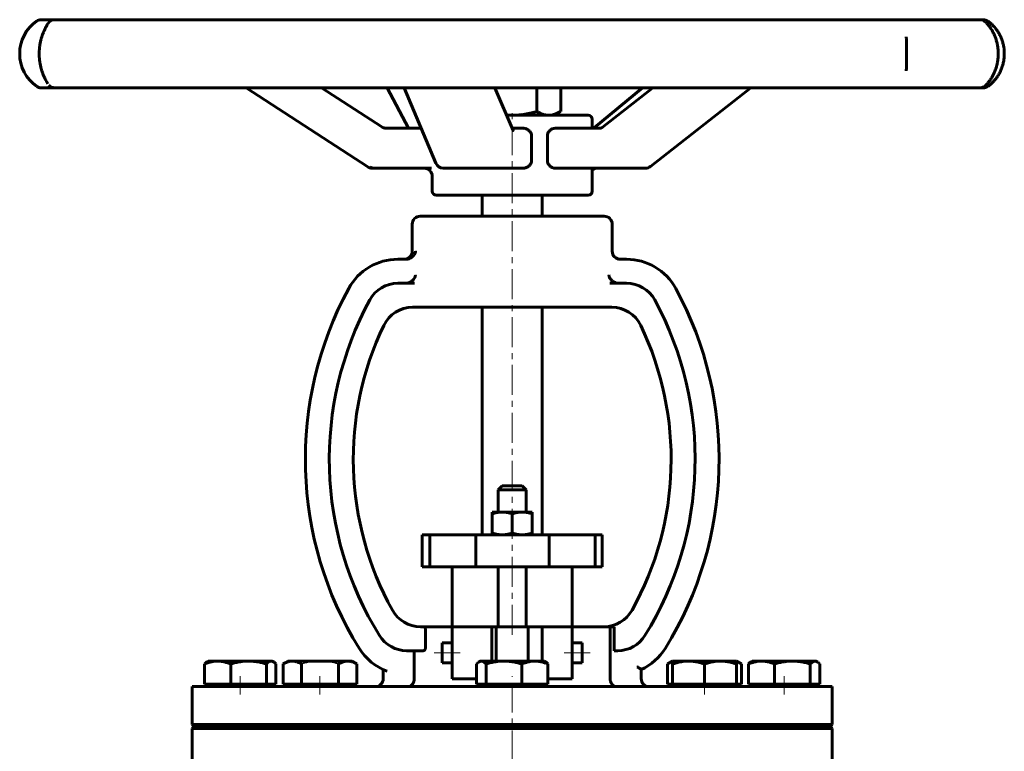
# Model space of a CAD drawing. Header units: millimetres. Extents: x -157 to 157, y -191 to 191.
# Tile 2 of 2: x -123 to 123, y 8 to 191. Entities that reach past the tile are written whole.
import ezdxf

# ---------------------------------------------------------------- set-up
doc = ezdxf.new("R2010")
doc.units = ezdxf.units.MM
for name, pattern in [('K5LT-1', [0]), ('K5LT_AXLED', [12, 7.5, -1.5, 1.5, -1.5]), ('K5LT_BASIC', [0])]:
    doc.linetypes.add(name, pattern=pattern)
doc.layers.add('Системный слой (1)', color=7, linetype='Continuous', true_color=0x6c6c6c)

# ---------------------------------------------------------------- blocks, each defined once
blk = doc.blocks.new('U0')
at = {"layer": 'Системный слой (1)', "color": 143, "linetype": 'K5LT_BASIC', "lineweight": 60, "true_color": 0x33acca}
for p, q in [((75.91, 30.42), (75.73, 30.44)), ((76.1, 30.37), (75.91, 30.42)), ((76.28, 30.28), (76.1, 30.37)), ((76.5, 30.13), (76.28, 30.28)), ((76.71, 29.94), (76.5, 30.13)), ((76.92, 29.73), (76.71, 29.94))]:
    blk.add_line(p, q, dxfattribs=at)
blk = doc.blocks.new('U1')
at = {"layer": 'Системный слой (1)', "color": 143, "linetype": 'K5LT_BASIC', "lineweight": 60, "true_color": 0x33acca}
for p, q in [((-60.09, 30.42), (-60.27, 30.44)), ((-59.9, 30.37), (-60.09, 30.42)), ((-59.72, 30.28), (-59.9, 30.37)), ((-59.5, 30.13), (-59.72, 30.28)), ((-59.29, 29.94), (-59.5, 30.13)), ((-59.08, 29.73), (-59.29, 29.94))]:
    blk.add_line(p, q, dxfattribs=at)
blk = doc.blocks.new('U2')
at = {"layer": 'Системный слой (1)', "color": 143, "linetype": 'K5LT_BASIC', "lineweight": 60, "true_color": 0x33acca}
for p, q in [((21.07, 163.79), (10.74, 163.79)), ((21.93, 163.79), (21.07, 163.79))]:
    blk.add_line(p, q, dxfattribs=at)
blk = doc.blocks.new('U3')
at = {"layer": 'Системный слой (1)', "color": 143, "linetype": 'K5LT_BASIC', "lineweight": 60, "true_color": 0x33acca}
for p, q in [((-1.44, 167.1), (-0.93, 167.07)), ((-0.93, 167.07), (-0.42, 167.05)), ((-0.42, 167.05), (0.09, 167.04))]:
    blk.add_line(p, q, dxfattribs=at)
blk = doc.blocks.new('U4')
at = {"layer": 'Системный слой (1)', "color": 143, "linetype": 'K5LT_BASIC', "lineweight": 60, "true_color": 0x33acca}
for start, end in [(54.1203, 54.6331), (305.3669, 305.8927)]:
    blk.add_arc((113.17, 182.44), 10, start, end, dxfattribs=at)
blk = doc.blocks.new('U5')
at = {"layer": 'Системный слой (1)', "color": 143, "linetype": 'K5LT_BASIC', "lineweight": 60, "true_color": 0x33acca}
for p, q in [((0, 141.76), (-23, 141.76)), ((23, 141.76), (0, 141.76))]:
    blk.add_line(p, q, dxfattribs=at)
blk = doc.blocks.new('U6')
at = {"layer": 'Системный слой (1)', "color": 143, "linetype": 'K5LT_BASIC', "lineweight": 60, "true_color": 0x33acca}
for p, q in [((119.02, 190.55), (118.96, 190.59)), ((119.07, 190.51), (119.02, 190.55)), ((119.13, 190.47), (119.07, 190.51)), ((118.96, 174.28), (119.04, 174.34)), ((119.04, 174.34), (119.11, 174.39)), ((119.11, 174.39), (119.19, 174.45))]:
    blk.add_line(p, q, dxfattribs=at)
blk = doc.blocks.new('U7')
at = {"layer": 'Системный слой (1)', "color": 143, "linetype": 'K5LT_BASIC', "lineweight": 60, "true_color": 0x33acca}
for p, q in [((20.3, 163.98), (20, 164.19)), ((20.67, 163.84), (20.3, 163.98)), ((21.07, 163.79), (20.67, 163.84)), ((21.07, 163.79), (21.07, 163.79))]:
    blk.add_line(p, q, dxfattribs=at)
blk = doc.blocks.new('U8')
at = {"layer": 'Системный слой (1)', "color": 143, "linetype": 'K5LT_BASIC', "lineweight": 60, "true_color": 0x33acca}
for p, q in [((20.49, 163.93), (20.46, 163.91)), ((20.53, 163.95), (20.49, 163.93)), ((20.56, 163.98), (20.53, 163.95))]:
    blk.add_line(p, q, dxfattribs=at)
blk = doc.blocks.new('U9')
at = {"layer": 'Системный слой (1)', "color": 143, "linetype": 'K5LT_BASIC', "lineweight": 60, "true_color": 0x33acca}
for p, q in [((20, 153.39), (20.3, 153.59)), ((20.3, 153.59), (20.67, 153.74)), ((20.67, 153.74), (21.07, 153.79))]:
    blk.add_line(p, q, dxfattribs=at)
blk = doc.blocks.new('U10')
at = {"layer": 'Системный слой (1)', "color": 143, "linetype": 'K5LT_BASIC', "lineweight": 60, "true_color": 0x33acca}
for p, q in [((11.04, 167.44), (12.07, 167.94)), ((12.07, 167.94), (12.08, 167.95)), ((12.08, 167.95), (12.1, 167.97)), ((12.1, 167.97), (12.12, 167.98)), ((9.14, 167.04), (10.08, 167.14)), ((10.08, 167.14), (11.04, 167.44))]:
    blk.add_line(p, q, dxfattribs=at)
blk = doc.blocks.new('U11')
at = {"layer": 'Системный слой (1)', "color": 143, "linetype": 'K5LT_BASIC', "lineweight": 60, "true_color": 0x33acca}
for p, q in [((20, 163.79), (20, 166.04)), ((20, 148.04), (20, 153.79))]:
    blk.add_line(p, q, dxfattribs=at)
blk = doc.blocks.new('U12')
at = {"layer": 'Системный слой (1)', "color": 143, "linetype": 'K5LT_BASIC', "lineweight": 60, "true_color": 0x33acca}
for p, q in [((-8.71, 29.94), (-8.92, 29.73)), ((-8.5, 30.13), (-8.71, 29.94)), ((-8.28, 30.28), (-8.5, 30.13)), ((-8.1, 30.37), (-8.28, 30.28)), ((-7.91, 30.42), (-8.1, 30.37)), ((-7.73, 30.44), (-7.91, 30.42))]:
    blk.add_line(p, q, dxfattribs=at)
blk = doc.blocks.new('U13')
at = {"layer": 'Системный слой (1)', "color": 143, "linetype": 'K5LT_BASIC', "lineweight": 60, "true_color": 0x33acca}
for p, q in [((39.25, 29.94), (38.85, 29.73)), ((39.67, 30.13), (39.25, 29.94)), ((40.08, 30.28), (39.67, 30.13))]:
    blk.add_line(p, q, dxfattribs=at)
blk = doc.blocks.new('U14')
at = {"layer": 'Системный слой (1)', "color": 143, "linetype": 'K5LT_BASIC', "lineweight": 60, "true_color": 0x33acca}
for p, q in [((56.5, 30.13), (56.08, 30.28)), ((56.91, 29.94), (56.5, 30.13)), ((57.32, 29.73), (56.91, 29.94))]:
    blk.add_line(p, q, dxfattribs=at)

msp = doc.modelspace()

# ---------------------------------------------------------------- linework, layer by layer
at = {"layer": 'Системный слой (1)', "color": 143, "linetype": 'K5LT_BASIC', "lineweight": 60, "true_color": 0x33acca}
for p, q in [((-116.93, 190.96), (-117.8, 190.96)), ((-114.41, 190.96), (-116.93, 190.96)), ((-96.9, 190.96), (-114.41, 190.96)), ((-88.27, 190.96), (-96.9, 190.96)), ((-54.66, 190.96), (-88.27, 190.96)), ((-41.9, 190.96), (-54.66, 190.96)), ((0.09, 190.96), (-41.9, 190.96)), ((14.07, 190.96), (0.09, 190.96)), ((54.83, 190.96), (14.07, 190.96)), ((66.81, 190.96), (54.83, 190.96)), ((97, 190.96), (66.81, 190.96)), ((104.25, 190.96), (97, 190.96)), ((116.96, 190.96), (104.25, 190.96)), ((117.8, 190.96), (116.96, 190.96)), ((118.96, 190.59), (118.96, 190.59)), ((98.55, 186.63), (98.55, 186.69)), ((98.55, 178.19), (98.55, 178.23)), ((-117.8, 173.91), (-116.93, 173.91)), ((-116.93, 173.91), (-114.15, 173.91)), ((-114.41, 173.91), (-96.9, 173.91)), ((-110.18, 173.91), (-110.17, 173.91)), ((-96.9, 173.91), (-88.27, 173.91)), ((-88.27, 173.91), (-54.66, 173.91)), ((-36.14, 154.11), (-66.57, 173.91)), ((-54.66, 173.91), (-41.9, 173.91)), ((-32.59, 164.11), (-47.66, 173.91)), ((-41.9, 173.91), (0.09, 173.91)), ((-25.93, 163.79), (-31.27, 173.91)), ((-19.08, 155.01), (-27.06, 173.91)), ((0.2, 163.21), (-4.31, 173.91)), ((0.09, 173.91), (14.07, 173.91)), ((6.15, 173.91), (6.15, 167.98)), ((12.12, 173.91), (12.12, 167.98)), ((14.07, 173.91), (54.83, 173.91)), ((20.56, 163.98), (32.59, 173.91)), ((22.51, 164.01), (35.14, 173.91)), ((34.56, 154.21), (59.69, 173.91)), ((54.83, 173.91), (66.81, 173.91)), ((66.81, 173.91), (97, 173.91)), ((97, 173.91), (104.25, 173.91)), ((104.25, 173.91), (116.96, 173.91)), ((116.15, 173.91), (117.8, 173.91)), ((10.5, 167.04), (12.07, 167.94)), ((19, 167.04), (-1.41, 167.04)), ((-31.51, 163.79), (-31.51, 163.79)), ((-22.79, 163.79), (-31.51, 163.79)), ((2.66, 163.79), (-0.04, 163.79)), ((21.93, 163.79), (21.93, 163.79)), ((21.93, 163.79), (21.93, 163.79)), ((4.86, 161.79), (4.86, 155.79)), ((8.79, 155.79), (8.79, 161.79)), ((-35.05, 153.79), (-34.47, 153.79)), ((-34.47, 153.79), (-20.19, 153.79)), ((-17.24, 153.79), (-1.86, 153.79)), ((-1.86, 153.79), (2.66, 153.79)), ((10.74, 153.79), (24.39, 153.79)), ((21.07, 153.79), (32.32, 153.79)), ((24.39, 153.79), (33.32, 153.79)), ((-20, 148.04), (-20, 151.79)), ((-19, 147.04), (19, 147.04)), ((-7.5, 141.76), (-7.5, 147.04)), ((7.5, 141.76), (7.5, 147.04)), ((-25, 133.01), (-25, 139.76)), ((25, 133.01), (25, 139.76)), ((-26.53, 131.01), (-28.59, 131.01)), ((28.59, 131.01), (26.7, 131.01)), ((-24.43, 125.01), (-28.59, 125.01)), ((28.59, 125.01), (24.43, 125.01)), ((-24.91, 119.01), (-24.43, 119.01)), ((-24.43, 119.01), (-21.19, 119.01)), ((21.09, 119.01), (-21.19, 119.01)), ((-7.5, 62.04), (-7.5, 119.01)), ((7.5, 62.04), (7.5, 119.01)), ((21.09, 119.01), (22.78, 119.01)), ((22.78, 119.01), (24.91, 119.01)), ((-2.5, 74.29), (-3.5, 73.29)), ((2.5, 74.29), (-2.5, 74.29)), ((2.5, 74.29), (3.5, 73.29)), ((-3.5, 73.29), (3.5, 73.29)), ((-3.5, 67.74), (-3.5, 73.29)), ((3.5, 67.74), (3.5, 73.29)), ((-5, 67.74), (-2.5, 67.74)), ((-5, 67.29), (-5, 67.74)), ((-5, 67.29), (-5, 62.49)), ((-2.5, 67.74), (2.5, 67.74)), ((0, 67.29), (0, 62.49)), ((2.5, 67.74), (5, 67.74)), ((5, 67.74), (5, 67.29)), ((5, 67.29), (5, 62.49)), ((-22.5, 62.04), (-20.58, 62.04)), ((-22.5, 54.04), (-22.5, 62.04)), ((-20.58, 62.04), (-9.14, 62.04)), ((-20.58, 54.04), (-20.58, 62.04)), ((-9.14, 62.04), (9.21, 62.04)), ((-9.14, 54.04), (-9.14, 62.04)), ((-5, 62.04), (-5, 62.49)), ((5, 62.49), (5, 62.04)), ((9.21, 54.04), (9.21, 62.04)), ((9.21, 62.04), (20.72, 62.04)), ((20.72, 62.04), (22.5, 62.04)), ((20.72, 54.04), (20.72, 62.04)), ((22.5, 54.04), (22.5, 62.04)), ((-22.5, 54.04), (-20.58, 54.04)), ((-20.58, 54.04), (-9.14, 54.04)), ((-15, 39.04), (-15, 54.04)), ((-9.14, 54.04), (9.21, 54.04)), ((-3.5, 39.04), (-3.5, 54.04)), ((3.5, 39.04), (3.5, 54.04)), ((9.21, 54.04), (20.72, 54.04)), ((15, 39.04), (15, 54.04)), ((20.72, 54.04), (22.5, 54.04)), ((-22.2, 39.04), (-22.96, 39.04)), ((-22.2, 39.04), (-15, 39.04)), ((-21.65, 38.04), (-21.65, 34.04)), ((-15, 39.04), (-15, 26.04)), ((-5.1, 39.04), (-15, 39.04)), ((-4, 39.04), (-5.1, 39.04)), ((-5.1, 39.04), (-5.1, 30.44)), ((-4, 39.04), (-4, 30.44)), ((4, 39.04), (-4, 39.04)), ((7.5, 39.04), (4, 39.04)), ((4, 30.44), (4, 39.04)), ((15, 39.04), (7.5, 39.04)), ((7.5, 39.04), (7.5, 30.44)), ((15, 39.04), (22.96, 39.04)), ((15, 26.04), (15, 39.04)), ((25.52, 39.04), (22.96, 39.04)), ((24.49, 39.04), (24.49, 26.04)), ((25.52, 39.04), (25.52, 34.04)), ((-15, 35.04), (-17.5, 35.04)), ((-17.5, 35.04), (-17.5, 30.04)), ((17.5, 35.04), (15, 35.04)), ((17.5, 35.04), (17.5, 30.04)), ((-26.4, 33.04), (-22.2, 33.04)), ((-24.49, 33.04), (-24.49, 26.04)), ((25.52, 34.04), (25.52, 33.04)), ((25.52, 33.04), (26.4, 33.04)), ((-76.92, 24.64), (-76.92, 29.73)), ((-76.28, 30.28), (-76, 30.44)), ((-73.66, 30.44), (-76, 30.44)), ((-65.93, 30.44), (-73.66, 30.44)), ((-70.39, 24.64), (-70.39, 29.73)), ((-60.27, 30.44), (-65.93, 30.44)), ((-61.47, 24.64), (-61.47, 29.73)), ((-60, 30.44), (-60.27, 30.44)), ((-59.72, 30.28), (-60, 30.44)), ((-59.08, 24.64), (-59.08, 29.73)), ((-57.32, 29.73), (-56.08, 30.44)), ((-57.32, 24.64), (-57.32, 29.73)), ((-55.01, 30.44), (-56.08, 30.44)), ((-48.08, 30.44), (-55.01, 30.44)), ((-52.7, 24.64), (-52.7, 29.73)), ((-41.16, 30.44), (-48.08, 30.44)), ((-43.46, 24.64), (-43.46, 29.73)), ((-40.08, 30.44), (-41.16, 30.44)), ((-38.85, 29.73), (-40.08, 30.44)), ((-38.85, 24.64), (-38.85, 29.73)), ((-15, 30.04), (-17.5, 30.04)), ((-8.92, 24.64), (-8.92, 29.73)), ((-8.28, 30.28), (-8, 30.44)), ((-7.73, 30.44), (-8, 30.44)), ((-2.07, 30.44), (-7.73, 30.44)), ((-6.53, 24.64), (-6.53, 29.73)), ((5.66, 30.44), (-2.07, 30.44)), ((2.39, 24.64), (2.39, 29.73)), ((8, 30.44), (5.66, 30.44)), ((8.28, 30.28), (8, 30.44)), ((8.92, 24.64), (8.92, 29.73)), ((17.5, 30.04), (15, 30.04)), ((38.85, 29.73), (40.08, 30.44)), ((38.85, 24.64), (38.85, 29.73)), ((40.08, 29.73), (40.08, 30.44)), ((44.08, 30.44), (40.08, 30.44)), ((40.08, 24.64), (40.08, 29.73)), ((52.08, 30.44), (44.08, 30.44)), ((48.08, 24.64), (48.08, 29.73)), ((56.08, 30.44), (52.08, 30.44)), ((57.32, 29.73), (56.08, 30.44)), ((56.08, 30.44), (56.08, 29.73)), ((56.08, 24.64), (56.08, 29.73)), ((57.32, 24.64), (57.32, 29.73)), ((59.08, 24.64), (59.08, 29.73)), ((59.72, 30.28), (60, 30.44)), ((62.34, 30.44), (60, 30.44)), ((70.07, 30.44), (62.34, 30.44)), ((65.61, 24.64), (65.61, 29.73)), ((75.73, 30.44), (70.07, 30.44)), ((74.53, 24.64), (74.53, 29.73)), ((76, 30.44), (75.73, 30.44)), ((76.28, 30.28), (76, 30.44)), ((76.92, 24.64), (76.92, 29.73)), ((-32.25, 28.32), (-32.25, 26.04)), ((32.25, 26.04), (32.25, 28.32)), ((-73.66, 24.64), (-76.92, 24.64)), ((-76, 24.04), (-76, 24.64)), ((-70.39, 24.64), (-73.66, 24.64)), ((-65.93, 24.64), (-70.39, 24.64)), ((-61.47, 24.64), (-65.93, 24.64)), ((-60.27, 24.64), (-61.47, 24.64)), ((-59.08, 24.64), (-60.27, 24.64)), ((-60, 24.04), (-60, 24.64)), ((-55.01, 24.64), (-57.32, 24.64)), ((-56.08, 24.04), (-56.08, 24.64)), ((-52.7, 24.64), (-55.01, 24.64)), ((-48.08, 24.64), (-52.7, 24.64)), ((-43.46, 24.64), (-48.08, 24.64)), ((-41.16, 24.64), (-43.46, 24.64)), ((-38.85, 24.64), (-41.16, 24.64)), ((-40.08, 24.04), (-40.08, 24.64)), ((-15, 26.04), (-8.92, 26.04)), ((-7.73, 24.64), (-8.92, 24.64)), ((-8, 24.04), (-8, 24.64)), ((-6.53, 24.64), (-7.73, 24.64)), ((-2.07, 24.64), (-6.53, 24.64)), ((2.39, 24.64), (-2.07, 24.64)), ((5.66, 24.64), (2.39, 24.64)), ((8.92, 24.64), (5.66, 24.64)), ((8, 24.04), (8, 24.64)), ((8.92, 26.04), (15, 26.04)), ((40.08, 24.64), (38.85, 24.64)), ((44.08, 24.64), (40.08, 24.64)), ((40.08, 24.04), (40.08, 24.64)), ((48.08, 24.64), (44.08, 24.64)), ((52.08, 24.64), (48.08, 24.64)), ((56.08, 24.64), (52.08, 24.64)), ((57.32, 24.64), (56.08, 24.64)), ((56.08, 24.04), (56.08, 24.64)), ((62.34, 24.64), (59.08, 24.64)), ((60, 24.04), (60, 24.64)), ((65.61, 24.64), (62.34, 24.64)), ((70.07, 24.64), (65.61, 24.64)), ((74.53, 24.64), (70.07, 24.64)), ((75.73, 24.64), (74.53, 24.64)), ((76.92, 24.64), (75.73, 24.64)), ((76, 24.04), (76, 24.64)), ((-80, 24.04), (80, 24.04)), ((-80, 14.54), (-80, 24.04)), ((80, 14.54), (80, 24.04)), ((-80, 14.54), (80, 14.54)), ((-79.5, 14.04), (-80, 14.54)), ((-80, 13.54), (-79.5, 14.04)), ((-80, 4.04), (-80, 13.54)), ((-80, 13.54), (80, 13.54)), ((-79.5, 14.04), (79.5, 14.04)), ((79.5, 14.04), (80, 14.54)), ((80, 13.54), (79.5, 14.04)), ((80, 4.04), (80, 13.54))]:
    msp.add_line(p, q, dxfattribs=at)
at = {"layer": 'Системный слой (1)', "color": 30, "linetype": 'K5LT_AXLED', "lineweight": 18, "true_color": 0xff8000}
for p, q in [((0, 37.04), (0, 169.04)), ((-13, 32.54), (-19.5, 32.54)), ((19.5, 32.54), (13, 32.54)), ((-68, 22.04), (-68, 26.64)), ((-48.08, 22.04), (-48.08, 26.64)), ((0, -18.46), (0, 26.64)), ((48.08, 22.04), (48.08, 26.64)), ((68, 22.04), (68, 26.64))]:
    msp.add_line(p, q, dxfattribs=at)
at = {"layer": 'Системный слой (1)', "color": 143, "linetype": 'K5LT_BASIC', "lineweight": 60, "true_color": 0x33acca}
for centre, radius, start, end in [((-113.17, 182.44), 10, 125.3669, 234.6331), ((-117.8, 188.96), 2, 90, 125.3669), ((-114.41, 188.96), 2, 90, 150.405), ((116.96, 188.96), 2, 49.3315, 90), ((117.8, 188.96), 2, 54.6331, 90), ((-117.8, 175.91), 2, 234.6331, 270), ((-114.41, 175.91), 2, 220.7323, 270), ((116.96, 175.91), 2, 270, 310.6674), ((117.8, 175.91), 2, 270, 305.3669), ((19, 166.04), 1, 0, 90), ((-35.05, 155.79), 2, 236.9493, 270), ((-22, 151.79), 2, 0, 90), ((-17.24, 155.79), 2, 202.8832, 270), ((33.32, 155.79), 2, 270, 308.0807), ((-19, 148.04), 1, 180, 270), ((19, 148.04), 1, 270, 0), ((-23, 139.76), 2, 90, 180), ((23, 139.76), 2, 0, 90), ((-27, 133.01), 2, 270, 0), ((27, 133.01), 2, 180, 270), ((-28.59, 117.01), 14, 90, 151.5461), ((28.59, 117.01), 14, 28.4539, 90), ((38.01, 80.92), 89.75, 151.5461, 211.7619), ((-28.59, 117.01), 8, 90, 151.5461), ((28.59, 117.01), 8, 28.4539, 90), ((-38.01, 80.92), 89.75, 328.2381, 28.4539), ((38.01, 80.92), 83.75, 151.5461, 211.7619), ((-38.01, 80.92), 83.75, 328.2381, 28.4539), ((-24.91, 111.01), 8, 90, 154.4425), ((24.91, 111.01), 8, 25.5575, 90), ((38.01, 80.92), 77.75, 154.4425, 209.0552), ((-38.01, 80.92), 77.75, 330.9448, 25.5575), ((-22.96, 47.04), 8, 209.0552, 270), ((22.96, 47.04), 8, 270, 330.9448), ((-26.4, 41.04), 8, 211.7619, 270), ((26.4, 41.04), 8, 270, 328.2381), ((-26.4, 41.04), 14, 211.7619, 249.6908), ((26.4, 41.04), 14, 294.7409, 328.2381), ((-34.25, 26.04), 2, 270, 0), ((34.25, 26.04), 2, 180, 270)]:
    msp.add_arc(centre, radius, start, end, dxfattribs=at)
for centre, major_axis, ratio, start_param, end_param in [((-114.41, 188.96), (-1.74, 0.99), 0.952547, 6.281028, 6.283157), ((117.8, 188.96), (0, 2), 0.999999, 5.665916, 6.283185), ((-116.93, 175.91), (0, -2), 0.992615, 6.27963, 6.283185), ((-116.93, 175.91), (0, -2), 0.868487, 6.282289, 6.283185), ((117.8, 175.91), (0, -2), 0.999999, 0, 0.617269), ((-35.05, 155.79), (-1.09, -1.68), 0.030234, 6.2831, 6.302855), ((-34.47, 155.79), (0, -2), 0.999349, 5.706637, 6.283185), ((-17.24, 155.79), (1.84, 0.78), 0.806142, 3.14151, 3.141593), ((33.32, 155.79), (-1.23, 1.57), 0.467989, 3.141551, 3.141593)]:
    msp.add_ellipse(centre, major_axis=major_axis, ratio=ratio, start_param=start_param, end_param=end_param, dxfattribs=at)
for points, knots in [([(-116.14, 174.92), (-116.2, 175.03), (-116.27, 175.15), (-116.44, 175.44), (-116.54, 175.62), (-116.73, 175.98), (-116.82, 176.15), (-117, 176.54), (-117.1, 176.75), (-117.3, 177.21), (-117.4, 177.47), (-117.58, 177.99), (-117.66, 178.25), (-117.82, 178.8), (-117.89, 179.08), (-118.02, 179.67), (-118.08, 179.97), (-118.17, 180.56), (-118.21, 180.86), (-118.26, 181.45), (-118.28, 181.75), (-118.29, 182.36), (-118.29, 182.67), (-118.27, 183.3), (-118.25, 183.6), (-118.19, 184.2), (-118.15, 184.48), (-118.05, 185.05), (-118, 185.33), (-117.87, 185.9), (-117.79, 186.18), (-117.63, 186.72), (-117.55, 186.98), (-117.37, 187.47), (-117.28, 187.7), (-117.12, 188.08), (-117.05, 188.22), (-116.88, 188.59), (-116.78, 188.79), (-116.62, 189.11), (-116.55, 189.22), (-116.42, 189.46), (-116.35, 189.59), (-116.26, 189.74), (-116.24, 189.79), (-116.19, 189.87), (-116.17, 189.91), (-116.15, 189.94), (-116.15, 189.94), (-116.14, 189.95)], [0, 0, 0, 0, 1.273143, 1.273143, 2.526176, 2.526176, 3.564688, 3.564688, 4.602665, 4.602665, 5.708096, 5.708096, 6.71155, 6.71155, 7.724689, 7.724689, 8.72662, 8.72662, 9.669347, 9.669347, 10.599793, 10.599793, 11.568329, 11.568329, 12.531723, 12.531723, 13.447375, 13.447375, 14.398418, 14.398418, 15.400415, 15.400415, 16.417568, 16.417568, 17.432884, 17.432884, 18.146895, 18.146895, 19.304754, 19.304754, 20.087773, 20.087773, 21.048193, 21.048193, 21.525944, 21.525944, 21.942292, 21.942292, 21.999768, 21.999768, 21.999768, 21.999768]), ([(118.36, 190.38), (118.52, 190.22), (118.7, 190.03), (119.05, 189.62), (119.23, 189.4), (119.56, 188.94), (119.72, 188.71), (120.03, 188.21), (120.17, 187.95), (120.44, 187.41), (120.56, 187.14), (120.79, 186.59), (120.9, 186.3), (121.08, 185.71), (121.17, 185.4), (121.31, 184.79), (121.37, 184.47), (121.46, 183.86), (121.49, 183.56), (121.53, 182.97), (121.54, 182.67), (121.54, 182.05), (121.52, 181.73), (121.47, 181.1), (121.43, 180.79), (121.33, 180.19), (121.27, 179.9), (121.12, 179.31), (121.04, 179.01), (120.84, 178.43), (120.74, 178.15), (120.51, 177.61), (120.39, 177.36), (120.15, 176.89), (120.03, 176.67), (119.75, 176.22), (119.6, 175.99), (119.3, 175.56), (119.14, 175.36), (118.83, 174.98), (118.67, 174.81), (118.47, 174.6), (118.41, 174.55), (118.36, 174.49), (118.36, 174.49), (118.36, 174.49)], [0, 0, 0, 0, 1.601349, 1.601349, 3.01594, 3.01594, 4.279094, 4.279094, 5.477551, 5.477551, 6.571245, 6.571245, 7.623359, 7.623359, 8.678158, 8.678158, 9.690172, 9.690172, 10.640235, 10.640235, 11.564095, 11.564095, 12.572549, 12.572549, 13.555302, 13.555302, 14.520251, 14.520251, 15.547622, 15.547622, 16.602255, 16.602255, 17.643536, 17.643536, 18.651504, 18.651504, 19.84316, 19.84316, 21.11116, 21.11116, 22.473294, 22.473294, 22.986656, 22.986656, 22.999766, 22.999766, 22.999766, 22.999766]), ([(119.07, 174.36), (119.3, 174.53), (119.53, 174.71), (119.98, 175.11), (120.19, 175.32), (120.61, 175.77), (120.81, 176.01), (121.2, 176.52), (121.38, 176.79), (121.72, 177.33), (121.87, 177.6), (122.14, 178.17), (122.27, 178.46), (122.5, 179.06), (122.6, 179.38), (122.78, 180.01), (122.85, 180.33), (122.96, 180.96), (123, 181.27), (123.05, 181.88), (123.06, 182.18), (123.06, 182.82), (123.04, 183.15), (122.98, 183.79), (122.93, 184.11), (122.81, 184.72), (122.74, 185.01), (122.57, 185.61), (122.47, 185.91), (122.23, 186.5), (122.1, 186.79), (121.83, 187.35), (121.68, 187.61), (121.36, 188.12), (121.19, 188.36), (121, 188.61), (120.99, 188.63), (120.84, 188.82), (120.71, 188.98), (120.54, 189.17), (120.51, 189.21), (120.46, 189.26), (120.45, 189.27), (120.43, 189.29), (120.42, 189.3), (120.41, 189.32), (120.4, 189.33), (120.38, 189.35), (120.37, 189.36), (120.33, 189.4), (120.31, 189.42), (120.25, 189.49), (120.21, 189.53), (120.08, 189.66), (120, 189.74), (119.74, 189.97), (119.58, 190.12), (119.3, 190.34), (119.19, 190.42), (119.09, 190.5)], [0, 0, 0, 0, 2.050163, 2.050163, 3.853551, 3.853551, 5.583023, 5.583023, 7.217795, 7.217795, 8.708917, 8.708917, 10.148371, 10.148371, 11.601435, 11.601435, 12.998996, 12.998996, 14.314944, 14.314944, 15.579621, 15.579621, 16.966297, 16.966297, 18.305595, 18.305595, 19.615613, 19.615613, 21.014173, 21.014173, 22.467702, 22.467702, 23.912669, 23.912669, 25.427958, 25.427958, 25.563208, 25.563208, 26.691415, 26.691415, 26.990051, 26.990051, 27.069101, 27.069101, 27.14815, 27.14815, 27.225958, 27.225958, 27.318423, 27.318423, 27.498843, 27.498843, 27.857428, 27.857428, 28.573471, 28.573471, 30.003301, 30.003301, 31, 31, 31, 31]), ([(98.55, 186.63), (98.55, 186.63), (98.55, 186.62), (98.55, 186.51), (98.56, 186.4), (98.56, 186.23), (98.56, 186.18), (98.56, 186.11), (98.56, 186.09), (98.56, 186.05), (98.56, 186.03), (98.57, 185.8), (98.57, 185.58), (98.59, 185.11), (98.6, 184.86), (98.61, 184.36), (98.62, 184.1), (98.63, 183.58), (98.63, 183.32), (98.64, 182.79), (98.64, 182.52), (98.64, 181.97), (98.64, 181.7), (98.63, 181.22), (98.63, 181.02), (98.62, 180.57), (98.61, 180.33), (98.6, 179.96), (98.59, 179.83), (98.59, 179.64), (98.58, 179.58), (98.58, 179.5), (98.58, 179.47), (98.58, 179.43), (98.58, 179.42), (98.58, 179.41), (98.58, 179.4), (98.58, 179.39), (98.58, 179.39), (98.58, 179.38), (98.58, 179.37), (98.58, 179.35), (98.58, 179.34), (98.58, 179.3), (98.58, 179.28), (98.57, 179.21), (98.57, 179.17), (98.57, 179.05), (98.57, 178.97), (98.56, 178.74), (98.56, 178.59), (98.55, 178.37), (98.55, 178.3), (98.55, 178.23)], [0, 0, 0, 0, 0.048424, 0.048424, 1.428516, 1.428516, 2.000264, 2.000264, 2.237131, 2.237131, 2.473997, 2.473997, 4.761872, 4.761872, 7.124444, 7.124444, 9.451388, 9.451388, 11.684291, 11.684291, 14.016072, 14.016072, 16.357905, 16.357905, 18.136487, 18.136487, 20.358807, 20.358807, 21.595436, 21.595436, 22.180809, 22.180809, 22.473815, 22.473815, 22.547067, 22.547067, 22.620318, 22.620318, 22.661891, 22.661891, 22.729199, 22.729199, 22.851937, 22.851937, 23.091475, 23.091475, 23.546796, 23.546796, 24.362439, 24.362439, 26.10456, 26.10456, 27, 27, 27, 27]), ([(-32.59, 164.11), (-32.59, 164.11), (-32.59, 164.11), (-32.59, 164.11), (-32.58, 164.1), (-32.58, 164.1), (-32.57, 164.1), (-32.55, 164.09), (-32.54, 164.08), (-32.51, 164.06), (-32.49, 164.05), (-32.44, 164.02), (-32.4, 164), (-32.29, 163.95), (-32.22, 163.92), (-32.07, 163.87), (-32, 163.85), (-31.85, 163.82), (-31.77, 163.8), (-31.63, 163.79), (-31.57, 163.79), (-31.51, 163.79), (-31.51, 163.79), (-31.51, 163.79)], [0, 0, 0, 0, 0.076227, 0.076227, 0.203271, 0.203271, 0.431951, 0.431951, 0.863901, 0.863901, 1.702394, 1.702394, 3.277698, 3.277698, 6.077698, 6.077698, 8.877698, 8.877698, 11.677698, 11.677698, 13.999584, 13.999584, 14, 14, 14, 14]), ([(0.2, 163.21), (0.21, 163.21), (0.21, 163.2), (0.21, 163.19), (0.21, 163.19), (0.22, 163.18), (0.22, 163.18), (0.22, 163.18), (0.22, 163.17), (0.22, 163.17), (0.22, 163.17), (0.22, 163.17)], [0, 0, 0, 0, 1.6, 1.6, 3.2, 3.2, 4.8, 4.8, 6.4, 6.4, 8, 8, 8, 8]), ([(2.66, 163.79), (2.94, 163.79), (3.24, 163.74), (3.79, 163.52), (4.04, 163.36), (4.42, 163), (4.59, 162.78), (4.8, 162.3), (4.86, 162.04), (4.86, 161.79)], [-0.3192077, -0.3192077, -0.3192077, -0.3192077, -0.2349177, -0.2349177, -0.1506277, -0.1506277, -0.0753139, -0.0753139, 0, 0, 0, 0]), ([(8.79, 161.79), (8.79, 162.04), (8.84, 162.3), (9.04, 162.78), (9.19, 163), (9.54, 163.36), (9.76, 163.52), (10.25, 163.74), (10.51, 163.79), (10.74, 163.79)], [-0.631412, -0.631412, -0.631412, -0.631412, -0.5560981, -0.5560981, -0.4807843, -0.4807843, -0.3964943, -0.3964943, -0.3122043, -0.3122043, -0.3122043, -0.3122043]), ([(22.51, 164.01), (22.47, 163.98), (22.43, 163.95), (22.37, 163.92), (22.35, 163.9), (22.3, 163.88), (22.28, 163.87), (22.24, 163.85), (22.23, 163.85), (22.17, 163.83), (22.14, 163.82), (22.08, 163.8), (22.06, 163.8), (22, 163.79), (21.97, 163.79), (21.94, 163.79), (21.93, 163.79), (21.93, 163.79), (21.93, 163.79), (21.93, 163.79)], [0, 0, 0, 0, 2.739931, 2.739931, 4.678943, 4.678943, 6.194104, 6.194104, 7.810138, 7.810138, 10.446902, 10.446902, 13.062097, 13.062097, 15.664361, 15.664361, 15.99925, 15.99925, 16, 16, 16, 16]), ([(4.86, 155.79), (4.86, 155.54), (4.8, 155.27), (4.59, 154.79), (4.42, 154.58), (4.04, 154.21), (3.79, 154.05), (3.24, 153.84), (2.94, 153.79), (2.66, 153.79)], [0, 0, 0, 0, 0.0753139, 0.0753139, 0.1506277, 0.1506277, 0.2349177, 0.2349177, 0.3192077, 0.3192077, 0.3192077, 0.3192077]), ([(10.74, 153.79), (10.51, 153.79), (10.25, 153.84), (9.76, 154.05), (9.54, 154.21), (9.19, 154.58), (9.04, 154.79), (8.84, 155.27), (8.79, 155.54), (8.79, 155.79)], [0.3122043, 0.3122043, 0.3122043, 0.3122043, 0.3964943, 0.3964943, 0.4807843, 0.4807843, 0.5560981, 0.5560981, 0.631412, 0.631412, 0.631412, 0.631412]), ([(-24.15, 133.01), (-24.15, 133.01), (-24.15, 133), (-24.21, 132.77), (-24.3, 132.53), (-24.56, 132.09), (-24.72, 131.88), (-25.09, 131.53), (-25.29, 131.38), (-25.69, 131.18), (-25.88, 131.1), (-26.08, 131.06)], [-0.328687, -0.328687, -0.328687, -0.328687, -0.3278195, -0.3278195, -0.2313194, -0.2313194, -0.1402803, -0.1402803, -0.0609243, -0.0609243, 0, 0, 0, 0]), ([(-24.15, 127.01), (-24.15, 127.01), (-24.15, 127), (-24.24, 126.63), (-24.42, 126.27), (-24.88, 125.71), (-25.11, 125.51), (-25.55, 125.24), (-25.77, 125.14), (-26.02, 125.07), (-26.05, 125.06), (-26.08, 125.06)], [-0.7368852, -0.7368852, -0.7368852, -0.7368852, -0.7361688, -0.7361688, -0.6097891, -0.6097891, -0.514697, -0.514697, -0.4440465, -0.4440465, -0.4350281, -0.4350281, -0.4350281, -0.4350281]), ([(26.08, 125.06), (25.88, 125.1), (25.69, 125.18), (25.29, 125.38), (25.09, 125.53), (24.72, 125.88), (24.56, 126.09), (24.3, 126.53), (24.21, 126.77), (24.15, 127), (24.15, 127.01), (24.15, 127.01)], [-0.3306934, -0.3306934, -0.3306934, -0.3306934, -0.2692349, -0.2692349, -0.1891832, -0.1891832, -0.097346, -0.097346, 0, 0, 0.0008751, 0.0008751, 0.0008751, 0.0008751]), ([(-22.2, 39.04), (-22.18, 39.04), (-22.14, 39.03), (-22.08, 39.02), (-22.03, 38.99), (-21.97, 38.95), (-21.92, 38.89), (-21.88, 38.84), (-21.85, 38.81), (-21.83, 38.76), (-21.8, 38.71), (-21.77, 38.65), (-21.74, 38.59), (-21.71, 38.5), (-21.69, 38.41), (-21.67, 38.28), (-21.65, 38.16), (-21.65, 38.08), (-21.65, 38.04)], [0, 0, 0, 0, 1.668338, 3.000781, 3.752327, 5.684146, 7.169987, 8.129475, 8.640386, 9.413262, 10.658788, 11.156523, 12.61652, 13.169365, 14.944779, 16.052213, 17.601696, 19, 19, 19, 19]), ([(-21.65, 34.04), (-21.65, 33.98), (-21.66, 33.87), (-21.68, 33.73), (-21.71, 33.61), (-21.74, 33.49), (-21.78, 33.4), (-21.83, 33.32), (-21.86, 33.26), (-21.91, 33.2), (-21.97, 33.14), (-22.04, 33.08), (-22.12, 33.05), (-22.17, 33.04), (-22.2, 33.04)], [0, 0, 0, 0, 1.666538, 3.010232, 3.956239, 5.031268, 6.629645, 7.428552, 8.32661, 9.290886, 10.318116, 11.955899, 13.438988, 15, 15, 15, 15]), ([(-73.66, 30.44), (-73.86, 30.44), (-74.24, 30.42), (-74.83, 30.35), (-75.36, 30.24), (-76.06, 30.05), (-76.56, 29.87), (-76.92, 29.73)], [0, 0, 0, 0, 1.447402, 2.799721, 4.280074, 5.291086, 8, 8, 8, 8]), ([(-76.92, 29.73), (-76.86, 29.8), (-76.74, 29.92), (-76.53, 30.11), (-76.38, 30.22), (-76.28, 30.28)], [0, 0, 0, 0, 1.918282, 3.267661, 6, 6, 6, 6]), ([(-70.39, 29.73), (-70.65, 29.83), (-71.15, 30.02), (-71.82, 30.21), (-72.41, 30.33), (-72.93, 30.41), (-73.35, 30.44), (-73.59, 30.44), (-73.66, 30.44)], [0, 0, 0, 0, 2.227448, 4.159959, 5.588463, 7.045112, 8.434644, 9, 9, 9, 9]), ([(-65.93, 30.44), (-66.2, 30.44), (-66.73, 30.42), (-67.54, 30.35), (-68.25, 30.24), (-69.09, 30.08), (-69.77, 29.9), (-70.27, 29.76), (-70.39, 29.73)], [0, 0, 0, 0, 1.628328, 3.149686, 4.815083, 5.952472, 8.231965, 9, 9, 9, 9]), ([(-61.47, 29.73), (-61.79, 29.82), (-62.29, 29.96), (-62.97, 30.12), (-63.56, 30.23), (-64.22, 30.33), (-64.93, 30.41), (-65.51, 30.44), (-65.83, 30.44), (-65.93, 30.44)], [0, 0, 0, 0, 2.192924, 3.442239, 4.622177, 6.201933, 7.827902, 9.371826, 10, 10, 10, 10]), ([(-60.27, 30.44), (-60.35, 30.44), (-60.49, 30.42), (-60.7, 30.35), (-60.9, 30.24), (-61.15, 30.05), (-61.34, 29.87), (-61.47, 29.73)], [0, 0, 0, 0, 1.447402, 2.799721, 4.280074, 5.291086, 8, 8, 8, 8]), ([(-55.01, 30.44), (-55.15, 30.44), (-55.43, 30.42), (-55.84, 30.35), (-56.21, 30.24), (-56.71, 30.05), (-57.07, 29.87), (-57.32, 29.73)], [0, 0, 0, 0, 1.447402, 2.799721, 4.280074, 5.291086, 8, 8, 8, 8]), ([(-52.7, 29.73), (-52.87, 29.82), (-53.22, 30.01), (-53.69, 30.2), (-54.13, 30.33), (-54.5, 30.41), (-54.79, 30.44), (-54.96, 30.44), (-55.01, 30.44)], [0, 0, 0, 0, 1.973632, 4.159959, 5.58174, 7.045112, 8.434644, 9, 9, 9, 9]), ([(-41.16, 30.44), (-41.3, 30.44), (-41.57, 30.42), (-41.99, 30.35), (-42.36, 30.24), (-42.86, 30.05), (-43.21, 29.87), (-43.46, 29.73)], [0, 0, 0, 0, 1.447402, 2.799721, 4.280074, 5.291086, 8, 8, 8, 8]), ([(-38.85, 29.73), (-39.01, 29.82), (-39.36, 30.01), (-39.83, 30.2), (-40.27, 30.33), (-40.64, 30.41), (-40.94, 30.44), (-41.11, 30.44), (-41.16, 30.44)], [0, 0, 0, 0, 1.973632, 4.159959, 5.58174, 7.045112, 8.434644, 9, 9, 9, 9]), ([(-6.53, 29.73), (-6.62, 29.82), (-6.8, 30.01), (-7.04, 30.2), (-7.27, 30.33), (-7.46, 30.41), (-7.61, 30.44), (-7.7, 30.44), (-7.73, 30.44)], [0, 0, 0, 0, 1.973632, 4.159959, 5.58174, 7.045112, 8.434644, 9, 9, 9, 9]), ([(-2.07, 30.44), (-2.34, 30.44), (-2.87, 30.42), (-3.68, 30.35), (-4.4, 30.24), (-5.23, 30.08), (-5.92, 29.9), (-6.41, 29.76), (-6.53, 29.73)], [0, 0, 0, 0, 1.628328, 3.149686, 4.815083, 5.952472, 8.231965, 9, 9, 9, 9]), ([(2.39, 29.73), (2.07, 29.82), (1.57, 29.96), (0.89, 30.12), (0.29, 30.23), (-0.36, 30.33), (-1.07, 30.41), (-1.65, 30.44), (-1.98, 30.44), (-2.07, 30.44)], [0, 0, 0, 0, 2.192924, 3.442239, 4.622177, 6.201933, 7.827902, 9.371826, 10, 10, 10, 10]), ([(5.66, 30.44), (5.46, 30.44), (5.07, 30.42), (4.48, 30.35), (3.96, 30.24), (3.25, 30.05), (2.75, 29.87), (2.39, 29.73)], [0, 0, 0, 0, 1.447402, 2.799721, 4.280074, 5.291086, 8, 8, 8, 8]), ([(8.92, 29.73), (8.66, 29.83), (8.17, 30.02), (7.49, 30.21), (6.91, 30.33), (6.39, 30.41), (5.97, 30.44), (5.73, 30.44), (5.66, 30.44)], [0, 0, 0, 0, 2.227448, 4.159959, 5.588463, 7.045112, 8.434644, 9, 9, 9, 9]), ([(8.28, 30.28), (8.35, 30.24), (8.47, 30.16), (8.68, 29.98), (8.83, 29.83), (8.92, 29.73)], [0, 0, 0, 0, 1.912503, 3.220303, 6, 6, 6, 6]), ([(44.08, 30.44), (43.84, 30.44), (43.36, 30.42), (42.64, 30.35), (42, 30.24), (41.19, 30.06), (40.58, 29.89), (40.14, 29.74), (40.08, 29.73)], [0, 0, 0, 0, 1.628328, 3.149686, 4.815083, 5.952472, 8.617534, 9, 9, 9, 9]), ([(48.08, 29.73), (47.8, 29.82), (47.35, 29.96), (46.74, 30.12), (46.2, 30.23), (45.62, 30.33), (44.98, 30.41), (44.46, 30.44), (44.17, 30.44), (44.08, 30.44)], [0, 0, 0, 0, 2.192924, 3.442239, 4.622177, 6.201933, 7.827902, 9.371826, 10, 10, 10, 10]), ([(52.08, 30.44), (51.84, 30.44), (51.36, 30.42), (50.64, 30.35), (50, 30.24), (49.19, 30.06), (48.58, 29.89), (48.14, 29.74), (48.08, 29.73)], [0, 0, 0, 0, 1.628328, 3.149686, 4.815083, 5.952472, 8.617534, 9, 9, 9, 9]), ([(56.08, 29.73), (55.8, 29.82), (55.35, 29.96), (54.74, 30.12), (54.2, 30.23), (53.62, 30.33), (52.98, 30.41), (52.46, 30.44), (52.17, 30.44), (52.08, 30.44)], [0, 0, 0, 0, 2.192924, 3.442239, 4.622177, 6.201933, 7.827902, 9.371826, 10, 10, 10, 10]), ([(62.34, 30.44), (62.14, 30.44), (61.76, 30.42), (61.17, 30.35), (60.64, 30.24), (59.94, 30.05), (59.44, 29.87), (59.08, 29.73)], [0, 0, 0, 0, 1.447402, 2.799721, 4.280074, 5.291086, 8, 8, 8, 8]), ([(59.08, 29.73), (59.14, 29.8), (59.26, 29.92), (59.47, 30.11), (59.62, 30.22), (59.72, 30.28)], [0, 0, 0, 0, 1.918282, 3.267661, 6, 6, 6, 6]), ([(65.61, 29.73), (65.35, 29.83), (64.85, 30.02), (64.18, 30.21), (63.59, 30.33), (63.07, 30.41), (62.65, 30.44), (62.41, 30.44), (62.34, 30.44)], [0, 0, 0, 0, 2.227448, 4.159959, 5.588463, 7.045112, 8.434644, 9, 9, 9, 9]), ([(70.07, 30.44), (69.8, 30.44), (69.27, 30.42), (68.46, 30.35), (67.75, 30.24), (66.91, 30.08), (66.23, 29.9), (65.73, 29.76), (65.61, 29.73)], [0, 0, 0, 0, 1.628328, 3.149686, 4.815083, 5.952472, 8.231965, 9, 9, 9, 9]), ([(74.53, 29.73), (74.21, 29.82), (73.71, 29.96), (73.03, 30.12), (72.44, 30.23), (71.78, 30.33), (71.07, 30.41), (70.49, 30.44), (70.17, 30.44), (70.07, 30.44)], [0, 0, 0, 0, 2.192924, 3.442239, 4.622177, 6.201933, 7.827902, 9.371826, 10, 10, 10, 10]), ([(75.73, 30.44), (75.65, 30.44), (75.51, 30.42), (75.3, 30.35), (75.1, 30.24), (74.85, 30.05), (74.66, 29.87), (74.53, 29.73)], [0, 0, 0, 0, 1.447402, 2.799721, 4.280074, 5.291086, 8, 8, 8, 8]), ([(31.25, 28.98), (31.26, 28.98), (31.26, 28.98), (31.35, 28.92), (31.43, 28.86), (31.6, 28.75), (31.68, 28.7), (31.86, 28.58), (31.96, 28.52), (32.11, 28.42), (32.16, 28.38), (32.24, 28.34), (32.25, 28.32), (32.25, 28.32)], [-0.3470164, -0.3470164, -0.3470164, -0.3470164, -0.3464773, -0.3464773, -0.3153328, -0.3153328, -0.284903, -0.284903, -0.2426413, -0.2426413, -0.2066269, -0.2066269, -0.1732387, -0.1732387, -0.1732387, -0.1732387]), ([(-24.49, 26.04), (-24.49, 25.93), (-24.51, 25.76), (-24.54, 25.56), (-24.57, 25.43), (-24.62, 25.26), (-24.7, 25.05), (-24.81, 24.86), (-24.89, 24.72), (-24.98, 24.61), (-25.12, 24.45), (-25.26, 24.33), (-25.42, 24.22), (-25.55, 24.15), (-25.78, 24.07), (-25.95, 24.04), (-26.08, 24.04)], [0, 0, 0, 0, 1.530885, 2.475389, 2.907086, 3.481375, 5.204833, 6.398482, 7.087474, 7.967401, 8.83553, 10.983717, 11.728055, 12.834375, 14.147911, 17, 17, 17, 17]), ([(24.49, 26.04), (24.49, 25.93), (24.51, 25.76), (24.54, 25.56), (24.57, 25.43), (24.62, 25.26), (24.7, 25.05), (24.81, 24.86), (24.89, 24.72), (24.98, 24.61), (25.12, 24.45), (25.26, 24.33), (25.42, 24.22), (25.55, 24.15), (25.78, 24.07), (25.95, 24.04), (26.08, 24.04)], [0, 0, 0, 0, 1.530885, 2.475389, 2.907086, 3.481375, 5.204833, 6.398482, 7.087474, 7.967401, 8.83553, 10.983717, 11.728055, 12.834375, 14.147911, 17, 17, 17, 17])]:
    msp.add_open_spline(points, degree=3, knots=knots, dxfattribs=at)
for points in [[(0.09, 167.04), (2.9, 167.04), (6.15, 167.98)], [(6.15, 167.98), (7.75, 167.04), (9.14, 167.04)], [(-2.5, 67.74), (-3.66, 67.74), (-5, 67.29)], [(0, 67.29), (-1.34, 67.74), (-2.5, 67.74)], [(2.5, 67.74), (1.34, 67.74), (0, 67.29)], [(5, 67.29), (3.66, 67.74), (2.5, 67.74)], [(-5, 62.49), (-3.66, 62.04), (-2.5, 62.04)], [(-2.5, 62.04), (-1.34, 62.04), (0, 62.49)], [(0, 62.49), (1.34, 62.04), (2.5, 62.04)], [(2.5, 62.04), (3.66, 62.04), (5, 62.49)]]:
    msp.add_rational_spline(points, [1, 1.0379548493, 1], degree=2, dxfattribs=at)
for points in [[(-26.53, 131.01), (-26.39, 131.01), (-26.23, 131.02), (-26.08, 131.06)], [(-26.53, 125.01), (-26.39, 125.01), (-26.23, 125.02), (-26.08, 125.06)]]:
    msp.add_open_spline(points, degree=3, dxfattribs=at)
at = {"layer": 'Системный слой (1)', "color": 7, "linetype": 'K5LT-1'}
for points, knots in [([(26.08, 125.06), (26.1, 125.05), (26.13, 125.05), (26.19, 125.04), (26.25, 125.03), (26.33, 125.02), (26.4, 125.01), (26.48, 125.01), (26.51, 125.01), (26.53, 125.01)], [0.85341021, 0.85341021, 0.85341021, 0.85341021, 0.85881134, 0.86421247, 0.86961361, 0.87501474, 0.88581701, 0.89121814, 0.89661927, 0.89661927, 0.89661927, 0.89661927]), ([(-48.08, 30.44), (-48.21, 30.44), (-48.47, 30.44), (-48.86, 30.42), (-49.25, 30.39), (-49.73, 30.35), (-50.31, 30.27), (-51.08, 30.13), (-51.88, 29.95), (-52.45, 29.8), (-52.7, 29.73)], [0, 0, 0, 0, 1.818464, 3.636928, 5.455392, 7.273856, 10.465691, 13.657526, 18.304216, 22, 22, 22, 22]), ([(-43.46, 29.73), (-43.56, 29.75), (-43.82, 29.83), (-44.31, 29.95), (-45, 30.11), (-45.71, 30.25), (-46.38, 30.34), (-46.85, 30.39), (-47.23, 30.41), (-47.52, 30.43), (-47.8, 30.44), (-47.99, 30.44), (-48.08, 30.44)], [0, 0, 0, 0, 1.432862, 3.725441, 7.16431, 11.338281, 14.003711, 16.66914, 18.001855, 19.33457, 20.667285, 22, 22, 22, 22])]:
    msp.add_open_spline(points, degree=3, knots=knots, dxfattribs=at)

# ---------------------------------------------------------------- block references
at = {"layer": 'Системный слой (1)'}
for name in ['U4', 'U6', 'U10', 'U3', 'U11', 'U2', 'U7', 'U8', 'U9', 'U5', 'U1', 'U12', 'U13', 'U14', 'U0']:
    msp.add_blockref(name, (0, 0), dxfattribs=at)

doc.saveas('drawing.dxf')
